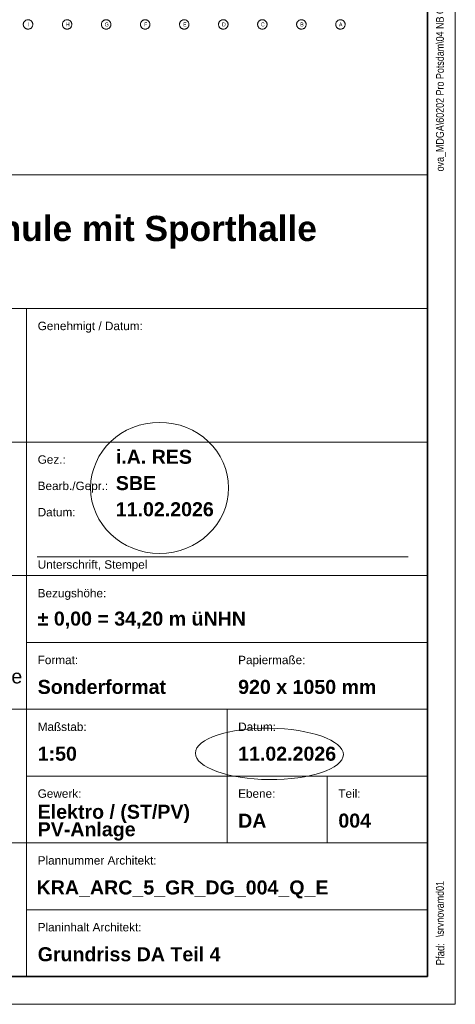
# Model space of a CAD drawing. Extents: x -620 to 300, y 62 to 1112.
# Tile 20 of 45: x 222 to 300, y 62 to 239. Entities that reach past the tile are written whole.
import ezdxf
from ezdxf.lldxf.tags import DXFTag

# ---------------------------------------------------------------- set-up
doc = ezdxf.new("R2010")
doc.units = 0
for name, color, linetype, lineweight in [('iwb_Plankopf Linie', 7, 'Continuous', 13), ('iwb_Plankopf Rahmen', 7, 'Continuous', 35), ('iwb_Plankopf Text', 7, 'Continuous', 18), ('PK_LP_Achsen', 7, 'STRICHPUNKT2', 5)]:
    doc.layers.add(name, color=color, linetype=linetype, lineweight=lineweight)
doc.layers.add('PK_LP_T04', color=5, linetype='Continuous', lineweight=9, true_color=0x0000ff)
doc.layers.add('X_Geometrie', color=2, linetype='Continuous', lineweight=13, true_color=0xffff00, plot=False)
doc.styles.add('Arial Narrow', font='ARIALN.TTF')
doc.styles.add('Plankopf', font='arial.ttf')
doc.styles.get("Standard").update_dxf_attribs({"font": 'ARIALN.TTF'})
tags = doc.linetypes.add('Punkte_Nova', pattern=[4.8, 0.4, 0.2, -4, 0.2]).pattern_tags.tags
tags[10:11] = [DXFTag(74, 4), DXFTag(75, 0), DXFTag(340, '0'), DXFTag(46, 0.0), DXFTag(50, 0.0), DXFTag(44, 0.0), DXFTag(45, 0.0)]
tags[8:9] = [DXFTag(74, 4), DXFTag(75, 0), DXFTag(340, '0'), DXFTag(46, 0.0), DXFTag(50, 0.0), DXFTag(44, 0.0), DXFTag(45, 0.0)]
tags[6:7] = [DXFTag(74, 4), DXFTag(75, 0), DXFTag(340, '0'), DXFTag(46, 0.0), DXFTag(50, 0.0), DXFTag(44, 0.0), DXFTag(45, 0.0)]
tags[4:5] = [DXFTag(74, 4), DXFTag(75, 0), DXFTag(340, '0'), DXFTag(46, 0.0), DXFTag(50, 0.0), DXFTag(44, 0.0), DXFTag(45, 0.0)]
tags = doc.linetypes.add('STRICHPUNKT2', pattern=[12.7, 6.35, -3.175, 0, -3.175]).pattern_tags.tags
tags[10:11] = [DXFTag(74, 4), DXFTag(75, 0), DXFTag(340, '0'), DXFTag(46, 0.0), DXFTag(50, 0.0), DXFTag(44, 0.0), DXFTag(45, 0.0)]
tags[8:9] = [DXFTag(74, 4), DXFTag(75, 0), DXFTag(340, '0'), DXFTag(46, 0.0), DXFTag(50, 0.0), DXFTag(44, 0.0), DXFTag(45, 0.0)]
tags[6:7] = [DXFTag(74, 4), DXFTag(75, 0), DXFTag(340, '0'), DXFTag(46, 0.0), DXFTag(50, 0.0), DXFTag(44, 0.0), DXFTag(45, 0.0)]
tags[4:5] = [DXFTag(74, 4), DXFTag(75, 0), DXFTag(340, '0'), DXFTag(46, 0.0), DXFTag(50, 0.0), DXFTag(44, 0.0), DXFTag(45, 0.0)]

# ---------------------------------------------------------------- blocks, each defined once
blk = doc.blocks.new('Blockreferenz-A06DNCAZMF')
at = {"layer": 'PK_LP_Achsen', "linetype": 'ByBlock', "ltscale": 0.13}
for p, q in [((222.8, 238.69), (222.83, 238.77)), ((222.83, 238.77), (222.87, 238.84)), ((222.87, 238.84), (222.91, 238.91)), ((222.91, 238.91), (222.96, 238.98)), ((222.96, 238.98), (223.02, 239.04)), ((223.02, 239.04), (223.08, 239.1)), ((223.08, 239.1), (223.15, 239.15)), ((223.15, 239.15), (223.22, 239.19)), ((223.22, 239.19), (223.29, 239.23)), ((223.29, 239.23), (223.37, 239.25)), ((223.37, 239.25), (223.45, 239.27)), ((223.45, 239.27), (223.53, 239.29)), ((223.53, 239.29), (223.62, 239.29)), ((223.62, 239.29), (223.7, 239.29)), ((223.7, 239.29), (223.78, 239.27)), ((223.78, 239.27), (223.86, 239.25)), ((223.86, 239.25), (223.94, 239.23)), ((223.94, 239.23), (224.02, 239.19)), ((224.02, 239.19), (224.09, 239.15)), ((224.09, 239.15), (224.16, 239.1)), ((224.16, 239.1), (224.22, 239.04)), ((224.22, 239.04), (224.27, 238.98)), ((224.27, 238.98), (224.32, 238.91)), ((224.32, 238.91), (224.37, 238.84)), ((224.37, 238.84), (224.4, 238.77)), ((224.4, 238.77), (224.43, 238.69)), ((229.82, 238.69), (229.84, 238.77)), ((229.84, 238.77), (229.88, 238.84)), ((229.88, 238.84), (229.92, 238.91)), ((229.92, 238.91), (229.97, 238.98)), ((229.97, 238.98), (230.03, 239.04)), ((230.03, 239.04), (230.09, 239.1)), ((230.09, 239.1), (230.16, 239.15)), ((230.16, 239.15), (230.23, 239.19)), ((230.23, 239.19), (230.3, 239.23)), ((230.3, 239.23), (230.38, 239.25)), ((230.38, 239.25), (230.46, 239.27)), ((230.46, 239.27), (230.55, 239.29)), ((230.55, 239.29), (230.63, 239.29)), ((230.63, 239.29), (230.71, 239.29)), ((230.71, 239.29), (230.8, 239.27)), ((230.8, 239.27), (230.88, 239.25)), ((230.88, 239.25), (230.96, 239.23)), ((230.96, 239.23), (231.03, 239.19)), ((231.03, 239.19), (231.1, 239.15)), ((231.1, 239.15), (231.17, 239.1)), ((231.17, 239.1), (231.23, 239.04)), ((231.23, 239.04), (231.29, 238.98)), ((231.29, 238.98), (231.34, 238.91)), ((231.34, 238.91), (231.38, 238.84)), ((231.38, 238.84), (231.42, 238.77)), ((231.42, 238.77), (231.44, 238.69)), ((236.83, 238.69), (236.86, 238.77)), ((236.86, 238.77), (236.89, 238.84)), ((236.89, 238.84), (236.94, 238.91)), ((236.94, 238.91), (236.99, 238.98)), ((236.99, 238.98), (237.04, 239.04)), ((237.04, 239.04), (237.1, 239.1)), ((237.1, 239.1), (237.17, 239.15)), ((237.17, 239.15), (237.24, 239.19)), ((237.24, 239.19), (237.32, 239.23)), ((237.32, 239.23), (237.4, 239.25)), ((237.4, 239.25), (237.48, 239.27)), ((237.48, 239.27), (237.56, 239.29)), ((237.56, 239.29), (237.64, 239.29)), ((237.64, 239.29), (237.73, 239.29)), ((237.73, 239.29), (237.81, 239.27)), ((237.81, 239.27), (237.89, 239.25)), ((237.89, 239.25), (237.97, 239.23)), ((237.97, 239.23), (238.04, 239.19)), ((238.04, 239.19), (238.11, 239.15)), ((238.11, 239.15), (238.18, 239.1)), ((238.18, 239.1), (238.24, 239.04)), ((238.24, 239.04), (238.3, 238.98)), ((238.3, 238.98), (238.35, 238.91)), ((238.35, 238.91), (238.39, 238.84)), ((238.39, 238.84), (238.43, 238.77)), ((238.43, 238.77), (238.46, 238.69)), ((243.84, 238.69), (243.87, 238.77)), ((243.87, 238.77), (243.91, 238.84)), ((243.91, 238.84), (243.95, 238.91)), ((243.95, 238.91), (244, 238.98)), ((244, 238.98), (244.05, 239.04)), ((244.05, 239.04), (244.12, 239.1)), ((244.12, 239.1), (244.18, 239.15)), ((244.18, 239.15), (244.25, 239.19)), ((244.25, 239.19), (244.33, 239.23)), ((244.33, 239.23), (244.41, 239.25)), ((244.41, 239.25), (244.49, 239.27)), ((244.49, 239.27), (244.57, 239.29)), ((244.57, 239.29), (244.66, 239.29)), ((244.66, 239.29), (244.74, 239.29)), ((244.74, 239.29), (244.82, 239.27)), ((244.82, 239.27), (244.9, 239.25)), ((244.9, 239.25), (244.98, 239.23)), ((244.98, 239.23), (245.06, 239.19)), ((245.06, 239.19), (245.13, 239.15)), ((245.13, 239.15), (245.19, 239.1)), ((245.19, 239.1), (245.26, 239.04)), ((245.26, 239.04), (245.31, 238.98)), ((245.31, 238.98), (245.36, 238.91)), ((245.36, 238.91), (245.4, 238.84)), ((245.4, 238.84), (245.44, 238.77)), ((245.44, 238.77), (245.47, 238.69)), ((250.85, 238.69), (250.88, 238.77)), ((250.88, 238.77), (250.92, 238.84)), ((250.92, 238.84), (250.96, 238.91)), ((250.96, 238.91), (251.01, 238.98)), ((251.01, 238.98), (251.07, 239.04)), ((251.07, 239.04), (251.13, 239.1)), ((251.13, 239.1), (251.2, 239.15)), ((251.2, 239.15), (251.27, 239.19)), ((251.27, 239.19), (251.34, 239.23)), ((251.34, 239.23), (251.42, 239.25)), ((251.42, 239.25), (251.5, 239.27)), ((251.5, 239.27), (251.58, 239.29)), ((251.58, 239.29), (251.67, 239.29)), ((251.67, 239.29), (251.75, 239.29)), ((251.75, 239.29), (251.83, 239.27)), ((251.83, 239.27), (251.91, 239.25)), ((251.91, 239.25), (251.99, 239.23)), ((251.99, 239.23), (252.07, 239.19)), ((252.07, 239.19), (252.14, 239.15)), ((252.14, 239.15), (252.21, 239.1)), ((252.21, 239.1), (252.27, 239.04)), ((252.27, 239.04), (252.32, 238.98)), ((252.32, 238.98), (252.37, 238.91)), ((252.37, 238.91), (252.42, 238.84)), ((252.42, 238.84), (252.45, 238.77)), ((252.45, 238.77), (252.48, 238.69)), ((257.87, 238.69), (257.89, 238.77)), ((257.89, 238.77), (257.93, 238.84)), ((257.93, 238.84), (257.97, 238.91)), ((257.97, 238.91), (258.02, 238.98)), ((258.02, 238.98), (258.08, 239.04)), ((258.08, 239.04), (258.14, 239.1)), ((258.14, 239.1), (258.21, 239.15)), ((258.21, 239.15), (258.28, 239.19)), ((258.28, 239.19), (258.35, 239.23)), ((258.35, 239.23), (258.43, 239.25)), ((258.43, 239.25), (258.51, 239.27)), ((258.51, 239.27), (258.6, 239.29)), ((258.6, 239.29), (258.68, 239.29)), ((258.68, 239.29), (258.76, 239.29)), ((258.76, 239.29), (258.85, 239.27)), ((258.85, 239.27), (258.93, 239.25)), ((258.93, 239.25), (259.01, 239.23)), ((259.01, 239.23), (259.08, 239.19)), ((259.08, 239.19), (259.15, 239.15)), ((259.15, 239.15), (259.22, 239.1)), ((259.22, 239.1), (259.28, 239.04)), ((259.28, 239.04), (259.34, 238.98)), ((259.34, 238.98), (259.39, 238.91)), ((259.39, 238.91), (259.43, 238.84)), ((259.43, 238.84), (259.47, 238.77)), ((259.47, 238.77), (259.49, 238.69)), ((264.88, 238.69), (264.91, 238.77)), ((264.91, 238.77), (264.94, 238.84)), ((264.94, 238.84), (264.99, 238.91)), ((264.99, 238.91), (265.04, 238.98)), ((265.04, 238.98), (265.09, 239.04)), ((265.09, 239.04), (265.15, 239.1)), ((265.15, 239.1), (265.22, 239.15)), ((265.22, 239.15), (265.29, 239.19)), ((265.29, 239.19), (265.37, 239.23)), ((265.37, 239.23), (265.45, 239.25)), ((265.45, 239.25), (265.53, 239.27)), ((265.53, 239.27), (265.61, 239.29)), ((265.61, 239.29), (265.69, 239.29)), ((265.69, 239.29), (265.78, 239.29)), ((265.78, 239.29), (265.86, 239.27)), ((265.86, 239.27), (265.94, 239.25)), ((265.94, 239.25), (266.02, 239.23)), ((266.02, 239.23), (266.09, 239.19)), ((266.09, 239.19), (266.16, 239.15)), ((266.16, 239.15), (266.23, 239.1)), ((266.23, 239.1), (266.29, 239.04)), ((266.29, 239.04), (266.35, 238.98)), ((266.35, 238.98), (266.4, 238.91)), ((266.4, 238.91), (266.44, 238.84)), ((266.44, 238.84), (266.48, 238.77)), ((266.48, 238.77), (266.51, 238.69)), ((271.89, 238.69), (271.92, 238.77)), ((271.92, 238.77), (271.96, 238.84)), ((271.96, 238.84), (272, 238.91)), ((272, 238.91), (272.05, 238.98)), ((272.05, 238.98), (272.1, 239.04)), ((272.1, 239.04), (272.17, 239.1)), ((272.17, 239.1), (272.23, 239.15)), ((272.23, 239.15), (272.3, 239.19)), ((272.3, 239.19), (272.38, 239.23)), ((272.38, 239.23), (272.46, 239.25)), ((272.46, 239.25), (272.54, 239.27)), ((272.54, 239.27), (272.62, 239.29)), ((272.62, 239.29), (272.71, 239.29)), ((272.71, 239.29), (272.79, 239.29)), ((272.79, 239.29), (272.87, 239.27)), ((272.87, 239.27), (272.95, 239.25)), ((272.95, 239.25), (273.03, 239.23)), ((273.03, 239.23), (273.11, 239.19)), ((273.11, 239.19), (273.18, 239.15)), ((273.18, 239.15), (273.24, 239.1)), ((273.24, 239.1), (273.31, 239.04)), ((273.31, 239.04), (273.36, 238.98)), ((273.36, 238.98), (273.41, 238.91)), ((273.41, 238.91), (273.45, 238.84)), ((273.45, 238.84), (273.49, 238.77)), ((273.49, 238.77), (273.52, 238.69)), ((278.9, 238.69), (278.93, 238.77)), ((278.93, 238.77), (278.97, 238.84)), ((278.97, 238.84), (279.01, 238.91)), ((279.01, 238.91), (279.06, 238.98)), ((279.06, 238.98), (279.12, 239.04)), ((279.12, 239.04), (279.18, 239.1)), ((279.18, 239.1), (279.25, 239.15)), ((279.25, 239.15), (279.32, 239.19)), ((279.32, 239.19), (279.39, 239.23)), ((279.39, 239.23), (279.47, 239.25)), ((279.47, 239.25), (279.55, 239.27)), ((279.55, 239.27), (279.63, 239.29)), ((279.63, 239.29), (279.72, 239.29)), ((279.72, 239.29), (279.8, 239.29)), ((279.8, 239.29), (279.88, 239.27)), ((279.88, 239.27), (279.96, 239.25)), ((279.96, 239.25), (280.04, 239.23)), ((280.04, 239.23), (280.12, 239.19)), ((280.12, 239.19), (280.19, 239.15)), ((280.19, 239.15), (280.26, 239.1)), ((280.26, 239.1), (280.32, 239.04)), ((280.32, 239.04), (280.37, 238.98)), ((280.37, 238.98), (280.42, 238.91)), ((280.42, 238.91), (280.47, 238.84)), ((280.47, 238.84), (280.5, 238.77)), ((280.5, 238.77), (280.53, 238.69)), ((222.77, 238.52), (222.78, 238.61)), ((222.77, 238.44), (222.77, 238.52)), ((222.77, 238.36), (222.77, 238.44)), ((222.78, 238.28), (222.77, 238.36)), ((222.78, 238.61), (222.8, 238.69)), ((222.8, 238.19), (222.78, 238.28)), ((222.83, 238.12), (222.8, 238.19)), ((222.87, 238.04), (222.83, 238.12)), ((222.91, 237.97), (222.87, 238.04)), ((222.96, 237.9), (222.91, 237.97)), ((223.02, 237.84), (222.96, 237.9)), ((223.08, 237.78), (223.02, 237.84)), ((223.15, 237.73), (223.08, 237.78)), ((223.22, 237.69), (223.15, 237.73)), ((223.29, 237.66), (223.22, 237.69)), ((223.37, 237.63), (223.29, 237.66)), ((223.45, 237.61), (223.37, 237.63)), ((223.53, 237.6), (223.45, 237.61)), ((223.62, 237.59), (223.53, 237.6)), ((223.7, 237.6), (223.62, 237.59)), ((223.78, 237.61), (223.7, 237.6)), ((223.86, 237.63), (223.78, 237.61)), ((223.94, 237.66), (223.86, 237.63)), ((224.02, 237.69), (223.94, 237.66)), ((224.09, 237.73), (224.02, 237.69)), ((224.16, 237.78), (224.09, 237.73)), ((224.22, 237.84), (224.16, 237.78)), ((224.27, 237.9), (224.22, 237.84)), ((224.32, 237.97), (224.27, 237.9)), ((224.37, 238.04), (224.32, 237.97)), ((224.4, 238.12), (224.37, 238.04)), ((224.43, 238.19), (224.4, 238.12)), ((224.43, 238.69), (224.45, 238.61)), ((224.45, 238.28), (224.43, 238.19)), ((224.45, 238.61), (224.46, 238.52)), ((224.46, 238.36), (224.45, 238.28)), ((224.46, 238.52), (224.47, 238.44)), ((224.47, 238.44), (224.46, 238.36)), ((229.78, 238.52), (229.8, 238.61)), ((229.78, 238.44), (229.78, 238.52)), ((229.78, 238.36), (229.78, 238.44)), ((229.8, 238.28), (229.78, 238.36)), ((229.8, 238.61), (229.82, 238.69)), ((229.82, 238.19), (229.8, 238.28)), ((229.84, 238.12), (229.82, 238.19)), ((229.88, 238.04), (229.84, 238.12)), ((229.92, 237.97), (229.88, 238.04)), ((229.97, 237.9), (229.92, 237.97)), ((230.03, 237.84), (229.97, 237.9)), ((230.09, 237.78), (230.03, 237.84)), ((230.16, 237.73), (230.09, 237.78)), ((230.23, 237.69), (230.16, 237.73)), ((230.3, 237.66), (230.23, 237.69)), ((230.38, 237.63), (230.3, 237.66)), ((230.46, 237.61), (230.38, 237.63)), ((230.55, 237.6), (230.46, 237.61)), ((230.63, 237.59), (230.55, 237.6)), ((230.71, 237.6), (230.63, 237.59)), ((230.8, 237.61), (230.71, 237.6)), ((230.88, 237.63), (230.8, 237.61)), ((230.96, 237.66), (230.88, 237.63)), ((231.03, 237.69), (230.96, 237.66)), ((231.1, 237.73), (231.03, 237.69)), ((231.17, 237.78), (231.1, 237.73)), ((231.23, 237.84), (231.17, 237.78)), ((231.29, 237.9), (231.23, 237.84)), ((231.34, 237.97), (231.29, 237.9)), ((231.38, 238.04), (231.34, 237.97)), ((231.42, 238.12), (231.38, 238.04)), ((231.44, 238.19), (231.42, 238.12)), ((231.44, 238.69), (231.46, 238.61)), ((231.46, 238.28), (231.44, 238.19)), ((231.46, 238.61), (231.48, 238.52)), ((231.48, 238.36), (231.46, 238.28)), ((231.48, 238.52), (231.48, 238.44)), ((231.48, 238.44), (231.48, 238.36)), ((236.79, 238.44), (236.8, 238.52)), ((236.8, 238.36), (236.79, 238.44)), ((236.8, 238.52), (236.81, 238.61)), ((236.81, 238.28), (236.8, 238.36)), ((236.81, 238.61), (236.83, 238.69)), ((236.83, 238.19), (236.81, 238.28)), ((236.86, 238.12), (236.83, 238.19)), ((236.89, 238.04), (236.86, 238.12)), ((236.94, 237.97), (236.89, 238.04)), ((236.99, 237.9), (236.94, 237.97)), ((237.04, 237.84), (236.99, 237.9)), ((237.1, 237.78), (237.04, 237.84)), ((237.17, 237.73), (237.1, 237.78)), ((237.24, 237.69), (237.17, 237.73)), ((237.32, 237.66), (237.24, 237.69)), ((237.4, 237.63), (237.32, 237.66)), ((237.48, 237.61), (237.4, 237.63)), ((237.56, 237.6), (237.48, 237.61)), ((237.64, 237.59), (237.56, 237.6)), ((237.73, 237.6), (237.64, 237.59)), ((237.81, 237.61), (237.73, 237.6)), ((237.89, 237.63), (237.81, 237.61)), ((237.97, 237.66), (237.89, 237.63)), ((238.04, 237.69), (237.97, 237.66)), ((238.11, 237.73), (238.04, 237.69)), ((238.18, 237.78), (238.11, 237.73)), ((238.24, 237.84), (238.18, 237.78)), ((238.3, 237.9), (238.24, 237.84)), ((238.35, 237.97), (238.3, 237.9)), ((238.39, 238.04), (238.35, 237.97)), ((238.43, 238.12), (238.39, 238.04)), ((238.46, 238.19), (238.43, 238.12)), ((238.46, 238.69), (238.48, 238.61)), ((238.48, 238.28), (238.46, 238.19)), ((238.48, 238.61), (238.49, 238.52)), ((238.49, 238.36), (238.48, 238.28)), ((238.49, 238.52), (238.49, 238.44)), ((238.49, 238.44), (238.49, 238.36)), ((243.81, 238.52), (243.82, 238.61)), ((243.81, 238.44), (243.81, 238.52)), ((243.81, 238.36), (243.81, 238.44)), ((243.82, 238.28), (243.81, 238.36)), ((243.82, 238.61), (243.84, 238.69)), ((243.84, 238.19), (243.82, 238.28)), ((243.87, 238.12), (243.84, 238.19)), ((243.91, 238.04), (243.87, 238.12)), ((243.95, 237.97), (243.91, 238.04)), ((244, 237.9), (243.95, 237.97)), ((244.05, 237.84), (244, 237.9)), ((244.12, 237.78), (244.05, 237.84)), ((244.18, 237.73), (244.12, 237.78)), ((244.25, 237.69), (244.18, 237.73)), ((244.33, 237.66), (244.25, 237.69)), ((244.41, 237.63), (244.33, 237.66)), ((244.49, 237.61), (244.41, 237.63)), ((244.57, 237.6), (244.49, 237.61)), ((244.66, 237.59), (244.57, 237.6)), ((244.74, 237.6), (244.66, 237.59)), ((244.82, 237.61), (244.74, 237.6)), ((244.9, 237.63), (244.82, 237.61)), ((244.98, 237.66), (244.9, 237.63)), ((245.06, 237.69), (244.98, 237.66)), ((245.13, 237.73), (245.06, 237.69)), ((245.19, 237.78), (245.13, 237.73)), ((245.26, 237.84), (245.19, 237.78)), ((245.31, 237.9), (245.26, 237.84)), ((245.36, 237.97), (245.31, 237.9)), ((245.4, 238.04), (245.36, 237.97)), ((245.44, 238.12), (245.4, 238.04)), ((245.47, 238.19), (245.44, 238.12)), ((245.47, 238.69), (245.49, 238.61)), ((245.49, 238.28), (245.47, 238.19)), ((245.49, 238.61), (245.5, 238.52)), ((245.5, 238.36), (245.49, 238.28)), ((245.5, 238.52), (245.51, 238.44)), ((245.51, 238.44), (245.5, 238.36)), ((250.82, 238.52), (250.83, 238.61)), ((250.82, 238.44), (250.82, 238.52)), ((250.82, 238.36), (250.82, 238.44)), ((250.83, 238.28), (250.82, 238.36)), ((250.83, 238.61), (250.85, 238.69)), ((250.85, 238.19), (250.83, 238.28)), ((250.88, 238.12), (250.85, 238.19)), ((250.92, 238.04), (250.88, 238.12)), ((250.96, 237.97), (250.92, 238.04)), ((251.01, 237.9), (250.96, 237.97)), ((251.07, 237.84), (251.01, 237.9)), ((251.13, 237.78), (251.07, 237.84)), ((251.2, 237.73), (251.13, 237.78)), ((251.27, 237.69), (251.2, 237.73)), ((251.34, 237.66), (251.27, 237.69)), ((251.42, 237.63), (251.34, 237.66)), ((251.5, 237.61), (251.42, 237.63)), ((251.58, 237.6), (251.5, 237.61)), ((251.67, 237.59), (251.58, 237.6)), ((251.75, 237.6), (251.67, 237.59)), ((251.83, 237.61), (251.75, 237.6)), ((251.91, 237.63), (251.83, 237.61)), ((251.99, 237.66), (251.91, 237.63)), ((252.07, 237.69), (251.99, 237.66)), ((252.14, 237.73), (252.07, 237.69)), ((252.21, 237.78), (252.14, 237.73)), ((252.27, 237.84), (252.21, 237.78)), ((252.32, 237.9), (252.27, 237.84)), ((252.37, 237.97), (252.32, 237.9)), ((252.42, 238.04), (252.37, 237.97)), ((252.45, 238.12), (252.42, 238.04)), ((252.48, 238.19), (252.45, 238.12)), ((252.48, 238.69), (252.5, 238.61)), ((252.5, 238.28), (252.48, 238.19)), ((252.5, 238.61), (252.51, 238.52)), ((252.51, 238.36), (252.5, 238.28)), ((252.51, 238.52), (252.52, 238.44)), ((252.52, 238.44), (252.51, 238.36)), ((257.83, 238.52), (257.85, 238.61)), ((257.83, 238.44), (257.83, 238.52)), ((257.83, 238.36), (257.83, 238.44)), ((257.85, 238.28), (257.83, 238.36)), ((257.85, 238.61), (257.87, 238.69)), ((257.87, 238.19), (257.85, 238.28)), ((257.89, 238.12), (257.87, 238.19)), ((257.93, 238.04), (257.89, 238.12)), ((257.97, 237.97), (257.93, 238.04)), ((258.02, 237.9), (257.97, 237.97)), ((258.08, 237.84), (258.02, 237.9)), ((258.14, 237.78), (258.08, 237.84)), ((258.21, 237.73), (258.14, 237.78)), ((258.28, 237.69), (258.21, 237.73)), ((258.35, 237.66), (258.28, 237.69)), ((258.43, 237.63), (258.35, 237.66)), ((258.51, 237.61), (258.43, 237.63)), ((258.6, 237.6), (258.51, 237.61)), ((258.68, 237.59), (258.6, 237.6)), ((258.76, 237.6), (258.68, 237.59)), ((258.85, 237.61), (258.76, 237.6)), ((258.93, 237.63), (258.85, 237.61)), ((259.01, 237.66), (258.93, 237.63)), ((259.08, 237.69), (259.01, 237.66)), ((259.15, 237.73), (259.08, 237.69)), ((259.22, 237.78), (259.15, 237.73)), ((259.28, 237.84), (259.22, 237.78)), ((259.34, 237.9), (259.28, 237.84)), ((259.39, 237.97), (259.34, 237.9)), ((259.43, 238.04), (259.39, 237.97)), ((259.47, 238.12), (259.43, 238.04)), ((259.49, 238.19), (259.47, 238.12)), ((259.49, 238.69), (259.51, 238.61)), ((259.51, 238.28), (259.49, 238.19)), ((259.51, 238.61), (259.53, 238.52)), ((259.53, 238.36), (259.51, 238.28)), ((259.53, 238.52), (259.53, 238.44)), ((259.53, 238.44), (259.53, 238.36)), ((264.84, 238.44), (264.85, 238.52)), ((264.85, 238.36), (264.84, 238.44)), ((264.85, 238.52), (264.86, 238.61)), ((264.86, 238.28), (264.85, 238.36)), ((264.86, 238.61), (264.88, 238.69)), ((264.88, 238.19), (264.86, 238.28)), ((264.91, 238.12), (264.88, 238.19)), ((264.94, 238.04), (264.91, 238.12)), ((264.99, 237.97), (264.94, 238.04)), ((265.04, 237.9), (264.99, 237.97)), ((265.09, 237.84), (265.04, 237.9)), ((265.15, 237.78), (265.09, 237.84)), ((265.22, 237.73), (265.15, 237.78)), ((265.29, 237.69), (265.22, 237.73)), ((265.37, 237.66), (265.29, 237.69)), ((265.45, 237.63), (265.37, 237.66)), ((265.53, 237.61), (265.45, 237.63)), ((265.61, 237.6), (265.53, 237.61)), ((265.69, 237.59), (265.61, 237.6)), ((265.78, 237.6), (265.69, 237.59)), ((265.86, 237.61), (265.78, 237.6)), ((265.94, 237.63), (265.86, 237.61)), ((266.02, 237.66), (265.94, 237.63)), ((266.09, 237.69), (266.02, 237.66)), ((266.16, 237.73), (266.09, 237.69)), ((266.23, 237.78), (266.16, 237.73)), ((266.29, 237.84), (266.23, 237.78)), ((266.35, 237.9), (266.29, 237.84)), ((266.4, 237.97), (266.35, 237.9)), ((266.44, 238.04), (266.4, 237.97)), ((266.48, 238.12), (266.44, 238.04)), ((266.51, 238.19), (266.48, 238.12)), ((266.51, 238.69), (266.53, 238.61)), ((266.53, 238.28), (266.51, 238.19)), ((266.53, 238.61), (266.54, 238.52)), ((266.54, 238.36), (266.53, 238.28)), ((266.54, 238.52), (266.54, 238.44)), ((266.54, 238.44), (266.54, 238.36)), ((271.86, 238.52), (271.87, 238.61)), ((271.86, 238.44), (271.86, 238.52)), ((271.86, 238.36), (271.86, 238.44)), ((271.87, 238.28), (271.86, 238.36)), ((271.87, 238.61), (271.89, 238.69)), ((271.89, 238.19), (271.87, 238.28)), ((271.92, 238.12), (271.89, 238.19)), ((271.96, 238.04), (271.92, 238.12)), ((272, 237.97), (271.96, 238.04)), ((272.05, 237.9), (272, 237.97)), ((272.1, 237.84), (272.05, 237.9)), ((272.17, 237.78), (272.1, 237.84)), ((272.23, 237.73), (272.17, 237.78)), ((272.3, 237.69), (272.23, 237.73)), ((272.38, 237.66), (272.3, 237.69)), ((272.46, 237.63), (272.38, 237.66)), ((272.54, 237.61), (272.46, 237.63)), ((272.62, 237.6), (272.54, 237.61)), ((272.71, 237.59), (272.62, 237.6)), ((272.79, 237.6), (272.71, 237.59)), ((272.87, 237.61), (272.79, 237.6)), ((272.95, 237.63), (272.87, 237.61)), ((273.03, 237.66), (272.95, 237.63)), ((273.11, 237.69), (273.03, 237.66)), ((273.18, 237.73), (273.11, 237.69)), ((273.24, 237.78), (273.18, 237.73)), ((273.31, 237.84), (273.24, 237.78)), ((273.36, 237.9), (273.31, 237.84)), ((273.41, 237.97), (273.36, 237.9)), ((273.45, 238.04), (273.41, 237.97)), ((273.49, 238.12), (273.45, 238.04)), ((273.52, 238.19), (273.49, 238.12)), ((273.52, 238.69), (273.54, 238.61)), ((273.54, 238.28), (273.52, 238.19)), ((273.54, 238.61), (273.55, 238.52)), ((273.55, 238.36), (273.54, 238.28)), ((273.55, 238.52), (273.56, 238.44)), ((273.56, 238.44), (273.55, 238.36)), ((278.87, 238.52), (278.88, 238.61)), ((278.87, 238.44), (278.87, 238.52)), ((278.87, 238.36), (278.87, 238.44)), ((278.88, 238.28), (278.87, 238.36)), ((278.88, 238.61), (278.9, 238.69)), ((278.9, 238.19), (278.88, 238.28)), ((278.93, 238.12), (278.9, 238.19)), ((278.97, 238.04), (278.93, 238.12)), ((279.01, 237.97), (278.97, 238.04)), ((279.06, 237.9), (279.01, 237.97)), ((279.12, 237.84), (279.06, 237.9)), ((279.18, 237.78), (279.12, 237.84)), ((279.25, 237.73), (279.18, 237.78)), ((279.32, 237.69), (279.25, 237.73)), ((279.39, 237.66), (279.32, 237.69)), ((279.47, 237.63), (279.39, 237.66)), ((279.55, 237.61), (279.47, 237.63)), ((279.63, 237.6), (279.55, 237.61)), ((279.72, 237.59), (279.63, 237.6)), ((279.8, 237.6), (279.72, 237.59)), ((279.88, 237.61), (279.8, 237.6)), ((279.96, 237.63), (279.88, 237.61)), ((280.04, 237.66), (279.96, 237.63)), ((280.12, 237.69), (280.04, 237.66)), ((280.19, 237.73), (280.12, 237.69)), ((280.26, 237.78), (280.19, 237.73)), ((280.32, 237.84), (280.26, 237.78)), ((280.37, 237.9), (280.32, 237.84)), ((280.42, 237.97), (280.37, 237.9)), ((280.47, 238.04), (280.42, 237.97)), ((280.5, 238.12), (280.47, 238.04)), ((280.53, 238.19), (280.5, 238.12)), ((280.53, 238.69), (280.55, 238.61)), ((280.55, 238.28), (280.53, 238.19)), ((280.55, 238.61), (280.56, 238.52)), ((280.56, 238.36), (280.55, 238.28)), ((280.56, 238.52), (280.57, 238.44)), ((280.57, 238.44), (280.56, 238.36))]:
    blk.add_line(p, q, dxfattribs=at)
at = {"layer": 'PK_LP_Achsen', "linetype": 'ByBlock', "ltscale": 0.13, "char_height": 0.6954, "attachment_point": 1}
for s, insert in [('{\\fArial Narrow;I}', (223.58, 238.79)), ('{\\fArial Narrow;H}', (230.41, 238.79)), ('{\\fArial Narrow;G}', (237.38, 238.79)), ('{\\fArial Narrow;F}', (244.46, 238.79)), ('{\\fArial Narrow;E}', (251.46, 238.79)), ('{\\fArial Narrow;D}', (258.44, 238.79)), ('{\\fArial Narrow;C}', (265.44, 238.79)), ('{\\fArial Narrow;B}', (272.49, 238.79)), ('{\\fArial Narrow;A}', (279.45, 238.79))]:
    blk.add_mtext(s, dxfattribs=dict(at, insert=insert))

msp = doc.modelspace()

# ---------------------------------------------------------------- linework, layer by layer
at = {"layer": 'iwb_Plankopf Linie', "ltscale": 0.13}
for p, q in [((295.35, 67.43), (295.35, 359.43)), ((115.35, 211.43), (295.35, 211.43)), ((115.35, 187.43), (295.35, 187.43)), ((223.35, 187.43), (223.35, 67.43)), ((115.35, 163.43), (295.35, 163.43)), ((115.35, 139.43), (295.35, 139.43)), ((223.35, 127.43), (295.35, 127.43)), ((115.35, 115.43), (295.35, 115.43)), ((259.35, 91.43), (259.35, 115.43)), ((223.35, 103.43), (295.35, 103.43)), ((277.35, 91.43), (277.35, 103.43)), ((115.35, 91.43), (295.35, 91.43)), ((223.35, 79.43), (295.35, 79.43)), ((115.35, 67.43), (295.35, 67.43))]:
    msp.add_line(p, q, dxfattribs=at)
at = {"layer": 'iwb_Plankopf Rahmen', "ltscale": 0.35}
for p, q in [((295.35, 359.43), (295.35, 67.43)), ((295.35, 91.43), (295.35, 79.43))]:
    msp.add_line(p, q, dxfattribs=at)
at = {"layer": 'iwb_Plankopf Rahmen', "color": 8, "lineweight": 13, "ltscale": 0.13, "true_color": 0x808080}
msp.add_lwpolyline([(300.35, 62.43), (-619.65, 62.43), (-619.65, 1112.43), (300.35, 1112.43), (300.35, 62.43)], close=True, dxfattribs=at)
at = {"layer": 'iwb_Plankopf Rahmen', "ltscale": 0.35}
msp.add_lwpolyline([(-599.65, 67.43), (-599.65, 1107.43), (295.35, 1107.43), (295.35, 67.43), (-599.65, 67.43)], close=True, dxfattribs=at)
at = {"layer": 'iwb_Plankopf Text', "linetype": 'Punkte_Nova', "ltscale": 0.18}
msp.add_line((291.87, 142.79), (225.23, 142.79), dxfattribs=at)
at = {"layer": 'X_Geometrie', "color": 6, "ltscale": 0.13, "true_color": 0xff00ff}
for centre, major_axis, ratio in [((247.23, 155.19), (12.38, 0), 0.95122), ((266.96, 107.41), (13.29, -0.14), 0.346583)]:
    msp.add_ellipse(centre, major_axis=major_axis, ratio=ratio, dxfattribs=at)

# ---------------------------------------------------------------- block references
at = {"layer": 'PK_LP_T04', "ltscale": 0.13}
msp.add_blockref('Blockreferenz-A06DNCAZMF', (0, 0), dxfattribs=at)

# ---------------------------------------------------------------- texts
at = {"layer": 'iwb_Plankopf Text', "ltscale": 0.18, "insert": (296.89, 74.51), "char_height": 1.4, "attachment_point": 1, "rotation": 90, "line_spacing_factor": 1.002}
msp.add_mtext('{\\fArial Narrow;\\\\srvnovamd01\\Nova_MD\\TGA\\60202 Pro Potsdam\\04 NB GES Krampnitz\\09 NOVA\\60202-04_AP_NB GES Krampnitz\\TGA\\Elektro\\ELT_Grundrisse\\E_DA_PV_Tragsystem.n4m007KRA_PVA_5_GR_DA_004_P_A}', dxfattribs=at)
at = {"layer": 'iwb_Plankopf Text', "ltscale": 0.18, "style": 'Plankopf'}
for s, insert, char_height, width, attachment_point, line_spacing_factor in [('\\fArial|b1|i0|c0|p34;Entwicklung einer Gesamtschule mit Sporthalle', (132.35, 204.06), 4.531, 161.2025, 1, 0.996218), ('\\fArial|b1|i0|c0|p34;i.A. RES', (239.38, 160.76), 2.5172, 67.9984, 4, 0.996218), ('\\fArial|b1|i0|c0|p34;SBE', (239.38, 156.04), 2.5172, 67.9984, 4, 0.996218), ('\\fArial|b1|i0|c0|p34;11.02.2026', (239.38, 151.34), 2.5172, 67.9984, 4, 0.996218), ('\\fArial|b1|i0|c0|p34;± 0,00 = 34,20 m üNHN', (225.35, 131.43), 2.5172, 67.9984, 4, 0.996218), ('\\fArial|b1|i0|c0|p34;Sonderformat', (225.35, 119.43), 2.5172, 31.9966, 4, 0.996218), ('\\fArial|b1|i0|c0|p34;920 x 1050 mm', (261.35, 119.43), 2.5172, 31.9966, 4, 0.996218), ('\\fArial|b1|i0|c0|p34;1:50', (225.35, 107.43), 2.5172, 67.9984, 4, 0.996218), ('\\fArial|b1|i0|c0|p34;11.02.2026', (261.35, 107.43), 2.5172, 67.9984, 4, 0.996218), ('\\fArial|b1|i0|c0|p34;Elektro / (ST/PV)\\PPV-Anlage', (225.35, 95.06), 2.5172, 67.9984, 4, 0.75), ('\\fArial|b1|i0|c0|p34;DA', (261.35, 95.41), 2.5172, 7.9992, 4, 0.996218), ('\\fArial|b1|i0|c0|p34;004', (279.35, 95.41), 2.5172, 7.9992, 4, 0.996218), ('\\fArial|b1|i0|c0|p34;Grundriss DA Teil 4', (225.35, 71.41), 2.5172, 67.9984, 4, 0.996218)]:
    msp.add_mtext(s, dxfattribs=dict(at, insert=insert, char_height=char_height, width=width, attachment_point=attachment_point, line_spacing_factor=line_spacing_factor))
at = {"layer": 'iwb_Plankopf Text', "ltscale": 0.18, "attachment_point": 1, "line_spacing_factor": 0.970891, "style": 'Plankopf'}
for s, insert, char_height in [('Genehmigt / Datum:', (225.35, 185.04), 1.5105), ('Gez.:', (225.35, 161.04), 1.51), ('Bearb./Gepr.:', (225.35, 156.31), 1.5105), ('Datum:', (225.35, 151.59), 1.51), ('Unterschrift, Stempel', (225.35, 142.19), 1.5105), ('Bezugshöhe:', (225.35, 137.04), 1.5105), ('T   0 35 18 32 96 33\\PE   krampnitz@jaeger-ingenieure.de', (166.24, 126.66), 2.5172), ('Format:', (225.35, 125.04), 1.51), ('Papiermaße:', (261.35, 125.04), 1.5105), ('Maßstab:', (225.35, 113.04), 1.51), ('Datum:', (261.35, 113.04), 1.51), ('Gewerk:', (225.35, 101.04), 1.51), ('Ebene:', (261.35, 101.04), 1.51), ('Teil:', (279.35, 101.04), 1.51), ('Plannummer Architekt:', (225.35, 89.04), 1.5105), ('Planinhalt Architekt:', (225.35, 77.04), 1.5105)]:
    msp.add_mtext(s, dxfattribs=dict(at, insert=insert, char_height=char_height))
at = {"layer": 'iwb_Plankopf Text', "ltscale": 0.18, "insert": (225.15, 84.68), "char_height": 2.52, "attachment_point": 1, "line_spacing_factor": 1.002}
msp.add_mtext('{\\fArial|b1|i0;KRA_ARC_5_GR_DG_004_Q_E}', dxfattribs=at)
at = {"layer": 'iwb_Plankopf Text', "ltscale": 0.18, "insert": (296.89, 69.43), "char_height": 1.5, "attachment_point": 1, "rotation": 90, "style": 'Arial Narrow'}
msp.add_mtext('\\A1;{Pfad:}', dxfattribs=at)

doc.saveas('drawing.dxf')
